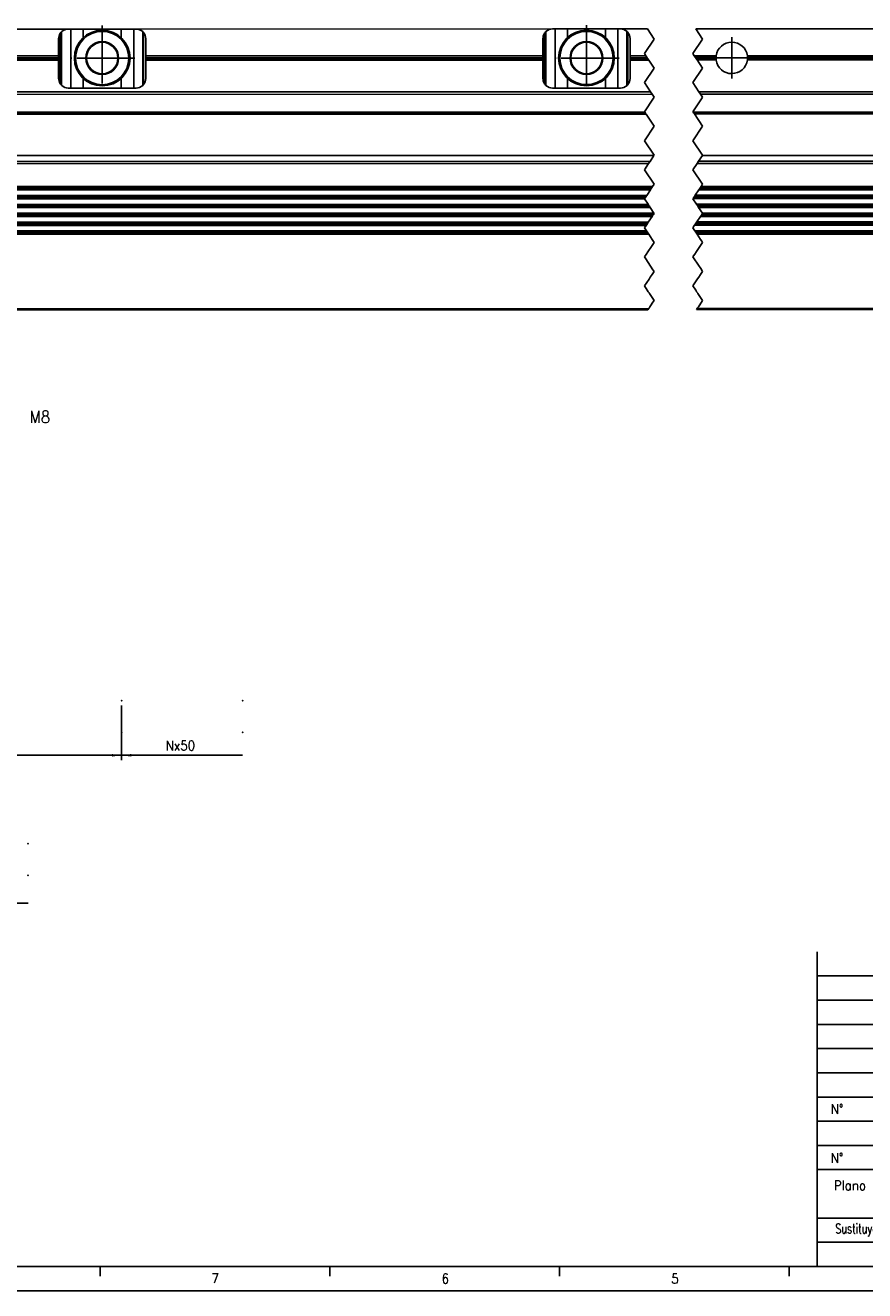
# Model space of a CAD drawing. Header units: millimetres. Extents: x -285 to 1770, y -280 to 203.
# Tile 4 of 29: x -44 to 129, y -217 to 44. Entities that reach past the tile are written whole.
import ezdxf

# ---------------------------------------------------------------- set-up
doc = ezdxf.new("R2010")
doc.units = ezdxf.units.MM
doc.linetypes.add('DOT_CENTER', pattern=[14, 12, -1, 0, -1])
doc.layers.add('1', color=7, linetype='Continuous')
doc.styles.add('CONVERTER_11', font='txt.shx', dxfattribs={"width": 0.9})
doc.styles.add('CONVERTER_13', font='txt.shx', dxfattribs={"width": 0.72})
doc.dimstyles.new('ME10_DIM_10', dxfattribs={"dimtxt": 2, "dimasz": 2, "dimexe": 1, "dimexo": 1, "dimgap": 1, "dimtad": 1, "dimdsep": 46, "dimtxsty": 'CONVERTER_11', "dimsah": 1, "dimcen": 0.09, "dimclrd": 2, "dimclre": 2, "dimclrt": 2, "dimadec": 0, "dimazin": 0, "dimtfac": 1, "dimtdec": 4, "dimtix": 1, "dimtmove": 0, "dimatfit": 3, "dimfxl": 1, "dimtolj": 1, "dimtzin": 0, "dimarcsym": 0})
doc.dimstyles.new('ME10_DIM_11', dxfattribs={"dimtxt": 2, "dimasz": 2, "dimexe": 1, "dimexo": 1, "dimgap": 1, "dimtad": 1, "dimdsep": 46, "dimtxsty": 'CONVERTER_11', "dimsah": 1, "dimcen": 0.09, "dimclrd": 2, "dimclre": 2, "dimclrt": 2, "dimadec": 0, "dimazin": 0, "dimtfac": 1, "dimtdec": 4, "dimtix": 1, "dimtmove": 0, "dimatfit": 3, "dimfxl": 1, "dimtolj": 1, "dimtzin": 0, "dimarcsym": 0})
doc.dimstyles.new('ME10_DIM_12', dxfattribs={"dimtxt": 2, "dimasz": 2, "dimexe": 1, "dimexo": 1, "dimgap": 1, "dimtad": 1, "dimdsep": 46, "dimtxsty": 'CONVERTER_11', "dimsah": 1, "dimcen": 0.09, "dimclrd": 2, "dimclre": 2, "dimclrt": 2, "dimadec": 0, "dimazin": 0, "dimtfac": 1, "dimtdec": 4, "dimtix": 1, "dimtmove": 0, "dimatfit": 3, "dimfxl": 1, "dimtolj": 1, "dimtzin": 0, "dimarcsym": 0})
doc.dimstyles.new('ME10_DIM_13', dxfattribs={"dimtxt": 2, "dimasz": 2, "dimexe": 1, "dimexo": 1, "dimgap": 1, "dimtad": 1, "dimdsep": 46, "dimtxsty": 'CONVERTER_11', "dimsah": 1, "dimcen": 0.09, "dimclrd": 2, "dimclre": 2, "dimclrt": 2, "dimadec": 0, "dimazin": 0, "dimtfac": 1, "dimtdec": 4, "dimtix": 1, "dimtmove": 0, "dimatfit": 3, "dimfxl": 1, "dimtolj": 1, "dimtzin": 0, "dimarcsym": 0})
doc.dimstyles.new('ME10_DIM_14', dxfattribs={"dimtxt": 2, "dimasz": 2, "dimexe": 1, "dimexo": 1, "dimgap": 1, "dimtad": 1, "dimdsep": 46, "dimtxsty": 'CONVERTER_11', "dimsah": 1, "dimcen": 0.09, "dimclrd": 2, "dimclre": 2, "dimclrt": 2, "dimadec": 0, "dimazin": 0, "dimtfac": 1, "dimtdec": 4, "dimtix": 1, "dimtmove": 0, "dimatfit": 3, "dimfxl": 1, "dimtolj": 1, "dimtzin": 0, "dimarcsym": 0})
doc.dimstyles.new('ME10_DIM_15', dxfattribs={"dimtxt": 2, "dimasz": 2, "dimexe": 1, "dimexo": 1, "dimgap": 1, "dimtad": 1, "dimdsep": 46, "dimtxsty": 'CONVERTER_11', "dimsah": 1, "dimcen": 0.09, "dimclrd": 2, "dimclre": 2, "dimclrt": 2, "dimadec": 0, "dimazin": 0, "dimtfac": 1, "dimtdec": 4, "dimtix": 1, "dimtmove": 0, "dimatfit": 3, "dimfxl": 1, "dimtolj": 1, "dimtzin": 0, "dimarcsym": 0})
doc.dimstyles.new('ME10_DIM_16', dxfattribs={"dimtxt": 2, "dimasz": 2, "dimexe": 1, "dimexo": 1, "dimgap": 1, "dimtad": 1, "dimdsep": 46, "dimtxsty": 'CONVERTER_11', "dimsah": 1, "dimcen": 0.09, "dimclrd": 2, "dimclre": 2, "dimclrt": 2, "dimadec": 0, "dimazin": 0, "dimtfac": 1, "dimtdec": 4, "dimtix": 1, "dimtmove": 0, "dimatfit": 3, "dimfxl": 1, "dimtolj": 1, "dimtzin": 0, "dimarcsym": 0})
doc.dimstyles.new('ME10_DIM_17', dxfattribs={"dimtxt": 2, "dimasz": 2, "dimexe": 1, "dimexo": 1, "dimgap": 1, "dimtad": 1, "dimdsep": 46, "dimtxsty": 'CONVERTER_11', "dimsah": 1, "dimcen": 0.09, "dimclrd": 2, "dimclre": 2, "dimclrt": 2, "dimadec": 0, "dimazin": 0, "dimtfac": 1, "dimtdec": 4, "dimtix": 1, "dimtmove": 0, "dimatfit": 3, "dimfxl": 1, "dimtolj": 1, "dimtzin": 0, "dimarcsym": 0})
doc.dimstyles.new('ME10_DIM_18', dxfattribs={"dimtxt": 2, "dimasz": 2, "dimexe": 1, "dimexo": 1, "dimgap": 1, "dimtad": 1, "dimdsep": 46, "dimtxsty": 'CONVERTER_11', "dimsah": 1, "dimcen": 0.09, "dimclrd": 2, "dimclre": 2, "dimclrt": 2, "dimadec": 0, "dimazin": 0, "dimtfac": 1, "dimtdec": 4, "dimtix": 1, "dimtmove": 0, "dimatfit": 3, "dimfxl": 1, "dimtolj": 1, "dimtzin": 0, "dimarcsym": 0})
doc.dimstyles.new('ME10_DIM_19', dxfattribs={"dimtxt": 2, "dimasz": 2, "dimexe": 1, "dimexo": 1, "dimgap": 1, "dimtad": 1, "dimdsep": 46, "dimtxsty": 'CONVERTER_11', "dimsah": 1, "dimcen": 0.09, "dimclrd": 2, "dimclre": 2, "dimclrt": 2, "dimadec": 0, "dimazin": 0, "dimtfac": 1, "dimtdec": 4, "dimtix": 1, "dimtmove": 0, "dimatfit": 3, "dimfxl": 1, "dimtolj": 1, "dimtzin": 0, "dimarcsym": 0})

# ---------------------------------------------------------------- blocks, each defined once
blk = doc.blocks.new('Marco_a2', base_point=(304.21, -212.02))
at = {"layer": '1', "color": 7, "linetype": 'Continuous'}
for p, q in [((119.21, -212.02), (119.21, -147.02)), ((119.21, -182.02), (184.21, -182.02)), ((119.21, -192.02), (304.21, -192.02)), ((119.21, -202.02), (169.21, -202.02)), ((-264.79, -212.02), (304.21, -212.02))]:
    blk.add_line(p, q, dxfattribs=at)
at = {"layer": '1', "color": 2, "linetype": 'Continuous'}
for p, q in [((119.21, -152.02), (304.21, -152.02)), ((119.21, -157.02), (252.21, -157.02)), ((119.21, -162.02), (252.21, -162.02)), ((119.21, -167.02), (252.21, -167.02)), ((119.21, -172.02), (252.21, -172.02)), ((119.21, -177.02), (252.21, -177.02)), ((304.21, -187.02), (119.21, -187.02)), ((119.21, -207.02), (169.21, -207.02)), ((-28.81, -212.02), (-28.81, -214.02)), ((18.61, -212.02), (18.61, -214.02)), ((66.03, -212.02), (66.03, -214.02)), ((113.44, -212.02), (113.44, -214.02)), ((-284.79, -217.02), (309.21, -217.02))]:
    blk.add_line(p, q, dxfattribs=at)
at = {"layer": '1', "color": 2, "char_height": 2}
for s, insert, attachment_point, line_spacing_factor, style in [('N°', (123.33, -179.52), 5, 1.320528, 'CONVERTER_11'), ('N°', (123.33, -189.6), 5, 1.320528, 'CONVERTER_11'), ('Plano N°', (133.54, -195.28), 6, 1.320528, 'CONVERTER_11'), ('Sustituye a:', (134.77, -204.52), 6, 1.320528, 'CONVERTER_13'), ('7', (-5.83, -214.46), 4, 1.20048, 'CONVERTER_11'), ('6', (41.68, -214.53), 4, 1.20048, 'CONVERTER_11'), ('5', (89.09, -214.53), 4, 1.20048, 'CONVERTER_11')]:
    blk.add_mtext(s, dxfattribs=dict(at, insert=insert, attachment_point=attachment_point, line_spacing_factor=line_spacing_factor, style=style))
blk = doc.blocks.new('Top', base_point=(304.21, -212.02))
blk.add_blockref('Marco_a2', (304.21, -212.02))
blk = doc.blocks.new('*D52')
at = {"layer": '1', "color": 2, "linetype": 'Continuous'}
for p, q in [((-79.4, -125.7), (-79.4, -163.29)), ((-69.32, -150.7), (-69.32, -163.29)), ((-79.4, -162.29), (-69.32, -162.29)), ((-69.32, -162.29), (-59.55, -162.29))]:
    blk.add_line(p, q, dxfattribs=at)
at = {"layer": '1', "color": 2}
for points in [[(-77.4, -162.02), (-77.4, -162.55), (-79.4, -162.29)], [(-71.32, -162.55), (-71.32, -162.02), (-69.32, -162.29)]]:
    blk.add_solid(points, dxfattribs=at)
at = {"layer": '1', "color": 2, "insert": (-66.2, -161.29), "char_height": 2, "attachment_point": 7, "rotation": 0.0001, "line_spacing_factor": 0.60024, "style": 'CONVERTER_11'}
blk.add_mtext('10.08', dxfattribs=at)
blk = doc.blocks.new('*D53')
at = {"layer": '1', "color": 2, "linetype": 'Continuous'}
for p, q in [((-99.4, -125.7), (-99.4, -170.89)), ((-89.34, -150.7), (-89.34, -170.89)), ((-99.4, -169.89), (-89.34, -169.89)), ((-89.34, -169.89), (-81.61, -169.89))]:
    blk.add_line(p, q, dxfattribs=at)
at = {"layer": '1', "color": 2}
for points in [[(-97.4, -169.63), (-97.4, -170.16), (-99.4, -169.89)], [(-91.34, -170.16), (-91.34, -169.63), (-89.34, -169.89)]]:
    blk.add_solid(points, dxfattribs=at)
at = {"layer": '1', "color": 2, "insert": (-88.26, -168.89), "char_height": 2, "attachment_point": 7, "rotation": 0.0001, "line_spacing_factor": 0.60024, "style": 'CONVERTER_11'}
blk.add_mtext('10.06', dxfattribs=at)
blk = doc.blocks.new('*D54')
at = {"layer": '1', "color": 2, "linetype": 'Continuous'}
for p, q in [((-119.4, -125.7), (-119.4, -170.89)), ((-109.36, -150.7), (-109.36, -170.89)), ((-127.44, -169.89), (-119.4, -169.89)), ((-119.4, -169.89), (-109.36, -169.89))]:
    blk.add_line(p, q, dxfattribs=at)
at = {"layer": '1', "color": 2}
for points in [[(-117.4, -169.63), (-117.4, -170.16), (-119.4, -169.89)], [(-111.36, -170.16), (-111.36, -169.63), (-109.36, -169.89)]]:
    blk.add_solid(points, dxfattribs=at)
at = {"layer": '1', "color": 2, "insert": (-127.44, -168.89), "char_height": 2, "attachment_point": 7, "rotation": 0.0001, "line_spacing_factor": 0.60024, "style": 'CONVERTER_11'}
blk.add_mtext('10.04', dxfattribs=at)
blk = doc.blocks.new('*D55')
at = {"layer": '1', "color": 2, "linetype": 'Continuous'}
for p, q in [((-139.4, -125.7), (-139.4, -163.29)), ((-129.38, -150.7), (-129.38, -163.29)), ((-147.7, -162.29), (-139.4, -162.29)), ((-139.4, -162.29), (-129.38, -162.29))]:
    blk.add_line(p, q, dxfattribs=at)
at = {"layer": '1', "color": 2}
for points in [[(-137.4, -162.02), (-137.4, -162.55), (-139.4, -162.29)], [(-131.38, -162.55), (-131.38, -162.02), (-129.38, -162.29)]]:
    blk.add_solid(points, dxfattribs=at)
at = {"layer": '1', "color": 2, "insert": (-147.7, -161.29), "char_height": 2, "attachment_point": 7, "rotation": 0.0001, "line_spacing_factor": 0.60024, "style": 'CONVERTER_11'}
blk.add_mtext('10.02', dxfattribs=at)
blk = doc.blocks.new('*D56')
at = {"layer": '1', "color": 2, "linetype": 'Continuous'}
for p, q in [((-59.4, -125.7), (-59.4, -137.95)), ((-43.7, -136.95), (-59.4, -136.95))]:
    blk.add_line(p, q, dxfattribs=at)
at = {"layer": '1', "color": 2}
blk.add_solid([(-57.4, -136.69), (-57.4, -137.22), (-59.4, -136.95)], dxfattribs=at)
at = {"layer": '1', "color": 2, "insert": (-54.95, -135.95), "char_height": 2, "attachment_point": 7, "rotation": 0.0001, "line_spacing_factor": 0.60024, "style": 'CONVERTER_11'}
blk.add_mtext('Nx20', dxfattribs=at)
blk = doc.blocks.new('*D57')
at = {"layer": '1', "color": 2, "linetype": 'Continuous'}
for p, q in [((-24.4, -96.18), (-24.4, -107.43)), ((0.6, -106.43), (-24.4, -106.43))]:
    blk.add_line(p, q, dxfattribs=at)
at = {"layer": '1', "color": 2}
blk.add_solid([(-22.4, -106.17), (-22.4, -106.7), (-24.4, -106.43)], dxfattribs=at)
at = {"layer": '1', "color": 2, "insert": (-15.3, -105.43), "char_height": 2, "attachment_point": 7, "rotation": 0.0001, "line_spacing_factor": 0.60024, "style": 'CONVERTER_11'}
blk.add_mtext('Nx50', dxfattribs=at)
blk = doc.blocks.new('*D58')
at = {"layer": '1', "color": 2, "linetype": 'Continuous'}
for p, q in [((-79.4, -125.7), (-79.4, -137.95)), ((-59.4, -125.7), (-59.4, -137.95)), ((-79.4, -136.95), (-59.4, -136.95))]:
    blk.add_line(p, q, dxfattribs=at)
at = {"layer": '1', "color": 2}
for points in [[(-77.4, -136.69), (-77.4, -137.22), (-79.4, -136.95)], [(-61.4, -137.22), (-61.4, -136.69), (-59.4, -136.95)]]:
    blk.add_solid(points, dxfattribs=at)
at = {"layer": '1', "color": 2, "insert": (-70.9, -135.95), "char_height": 2, "attachment_point": 7, "rotation": 0.0001, "line_spacing_factor": 0.60024, "style": 'CONVERTER_11'}
blk.add_mtext('20', dxfattribs=at)
blk = doc.blocks.new('*D59')
at = {"layer": '1', "color": 2, "linetype": 'Continuous'}
for p, q in [((-99.4, -125.7), (-99.4, -137.95)), ((-79.4, -125.7), (-79.4, -137.95)), ((-99.4, -136.95), (-79.4, -136.95))]:
    blk.add_line(p, q, dxfattribs=at)
at = {"layer": '1', "color": 2}
for points in [[(-97.4, -136.69), (-97.4, -137.22), (-99.4, -136.95)], [(-81.4, -137.22), (-81.4, -136.69), (-79.4, -136.95)]]:
    blk.add_solid(points, dxfattribs=at)
at = {"layer": '1', "color": 2, "insert": (-90.9, -135.95), "char_height": 2, "attachment_point": 7, "rotation": 0.0001, "line_spacing_factor": 0.60024, "style": 'CONVERTER_11'}
blk.add_mtext('20', dxfattribs=at)
blk = doc.blocks.new('*D60')
at = {"layer": '1', "color": 2, "linetype": 'Continuous'}
for p, q in [((-119.4, -125.7), (-119.4, -137.95)), ((-99.4, -125.7), (-99.4, -137.95)), ((-119.4, -136.95), (-99.4, -136.95))]:
    blk.add_line(p, q, dxfattribs=at)
at = {"layer": '1', "color": 2}
for points in [[(-117.4, -136.69), (-117.4, -137.22), (-119.4, -136.95)], [(-101.4, -137.22), (-101.4, -136.69), (-99.4, -136.95)]]:
    blk.add_solid(points, dxfattribs=at)
at = {"layer": '1', "color": 2, "insert": (-110.9, -135.95), "char_height": 2, "attachment_point": 7, "rotation": 0.0001, "line_spacing_factor": 0.60024, "style": 'CONVERTER_11'}
blk.add_mtext('20', dxfattribs=at)
blk = doc.blocks.new('*D61')
at = {"layer": '1', "color": 2, "linetype": 'Continuous'}
for p, q in [((-139.4, -125.7), (-139.4, -137.95)), ((-119.4, -125.7), (-119.4, -137.95)), ((-139.4, -136.95), (-119.4, -136.95))]:
    blk.add_line(p, q, dxfattribs=at)
at = {"layer": '1', "color": 2}
for points in [[(-137.4, -136.69), (-137.4, -137.22), (-139.4, -136.95)], [(-121.4, -137.22), (-121.4, -136.69), (-119.4, -136.95)]]:
    blk.add_solid(points, dxfattribs=at)
at = {"layer": '1', "color": 2, "insert": (-130.9, -135.95), "char_height": 2, "attachment_point": 7, "rotation": 0.0001, "line_spacing_factor": 0.60024, "style": 'CONVERTER_11'}
blk.add_mtext('20', dxfattribs=at)
blk = doc.blocks.new('*D62')
at = {"layer": '1', "color": 2, "linetype": 'Continuous'}
for p, q in [((-74.4, -96.18), (-74.4, -107.43)), ((-24.4, -96.18), (-24.4, -107.43)), ((-74.4, -106.43), (-24.4, -106.43))]:
    blk.add_line(p, q, dxfattribs=at)
at = {"layer": '1', "color": 2}
for points in [[(-72.4, -106.17), (-72.4, -106.7), (-74.4, -106.43)], [(-26.4, -106.7), (-26.4, -106.17), (-24.4, -106.43)]]:
    blk.add_solid(points, dxfattribs=at)
at = {"layer": '1', "color": 2, "insert": (-53.65, -105.43), "char_height": 2, "attachment_point": 7, "rotation": 0.0001, "line_spacing_factor": 0.60024, "style": 'CONVERTER_11'}
blk.add_mtext('50', dxfattribs=at)
blk = doc.blocks.new('*D63')
at = {"layer": '1', "color": 2, "linetype": 'Continuous'}
for p, q in [((-124.4, -96.18), (-124.4, -107.43)), ((-74.4, -96.18), (-74.4, -107.43)), ((-124.4, -106.43), (-74.4, -106.43))]:
    blk.add_line(p, q, dxfattribs=at)
at = {"layer": '1', "color": 2}
for points in [[(-122.4, -106.17), (-122.4, -106.7), (-124.4, -106.43)], [(-76.4, -106.7), (-76.4, -106.17), (-74.4, -106.43)]]:
    blk.add_solid(points, dxfattribs=at)
at = {"layer": '1', "color": 2, "insert": (-103.03, -105.43), "char_height": 2, "attachment_point": 7, "rotation": 0.0001, "line_spacing_factor": 0.60024, "style": 'CONVERTER_11'}
blk.add_mtext('50', dxfattribs=at)
blk = doc.blocks.new('REGLA__36', base_point=(-163.4, -18.42))
at = {"color": 7, "linetype": 'Continuous'}
for p, q in [((-121.4, 43.58), (-35.4, 43.58)), ((-35.4, 43.58), (-34.9, 43.58)), ((-34.9, 43.58), (-32.34, 43.58)), ((-32.34, 43.58), (-24.46, 43.58)), ((-24.46, 43.58), (-21.9, 43.58)), ((-21.9, 43.58), (-21.4, 43.58)), ((-21.4, 43.58), (64.6, 43.59)), ((-20.04, 31.92), (-20.04, 43.04)), ((-19.88, 42.88), (-19.88, 32.09)), ((64.6, 43.59), (65.1, 43.59)), ((65.1, 43.59), (67.66, 43.59)), ((67.66, 43.59), (75.54, 43.59)), ((75.54, 43.59), (78.1, 43.59)), ((78.1, 43.59), (78.6, 43.59)), ((78.6, 43.59), (84.17, 43.59)), ((79.96, 31.93), (79.96, 43.05)), ((80.12, 42.88), (80.12, 32.1)), ((94.16, 43.62), (146.04, 43.62)), ((-37.4, 38.02), (-37.4, 41.58)), ((-19.4, 38.03), (-19.4, 41.58)), ((62.6, 38.03), (62.6, 41.59)), ((80.6, 38.03), (80.6, 41.59)), ((-119.4, 38.02), (-37.4, 38.02)), ((-37.4, 37.14), (-119.4, 37.14)), ((-37.4, 37.14), (-37.4, 38.02)), ((-37.4, 33.38), (-37.4, 37.14)), ((-19.4, 37.14), (-19.4, 38.03)), ((-19.4, 38.03), (62.6, 38.03)), ((62.6, 37.15), (-19.4, 37.14)), ((-19.4, 33.38), (-19.4, 37.14)), ((62.6, 37.15), (62.6, 38.03)), ((62.6, 33.39), (62.6, 37.15)), ((80.6, 37.15), (80.6, 38.03)), ((80.6, 38.03), (83.88, 38.03)), ((80.6, 33.39), (80.6, 37.15)), ((84.47, 37.15), (80.6, 37.15)), ((93.86, 38.06), (98.38, 38.06)), ((98.38, 37.18), (94.45, 37.18)), ((104.82, 38.06), (133.38, 38.06)), ((104.82, 37.18), (133.38, 37.18)), ((-35.4, 31.38), (-34.9, 31.38)), ((-32.34, 31.38), (-34.9, 31.38)), ((-32.34, 31.38), (-24.46, 31.38)), ((-21.9, 31.38), (-24.46, 31.38)), ((-21.4, 31.38), (-21.9, 31.38)), ((64.6, 31.39), (65.1, 31.39)), ((67.66, 31.39), (65.1, 31.39)), ((67.66, 31.39), (75.54, 31.39)), ((78.1, 31.39), (75.54, 31.39)), ((78.6, 31.39), (78.1, 31.39)), ((84.84, 30.59), (-151.1, 30.58)), ((146.71, 30.62), (94.82, 30.62)), ((-151.1, 26.17), (83.78, 26.19)), ((93.76, 26.21), (145.64, 26.22)), ((-147.03, 26), (83.89, 26.01)), ((93.88, 26.04), (145.76, 26.04)), ((-152.9, 17.44), (85.54, 17.46)), ((95.56, 17.48), (147.45, 17.49)), ((85.26, 11.04), (-151.1, 11.02)), ((147.17, 11.07), (95.28, 11.06)), ((-151.1, 10.34), (84.8, 10.35)), ((84.04, 9.2), (-151.1, 9.19)), ((-151.1, 8.5), (83.58, 8.52)), ((93.6, 8.55), (145.49, 8.55)), ((145.94, 9.23), (94.05, 9.23)), ((94.82, 10.38), (146.71, 10.38)), ((-151.1, 7.35), (84.32, 7.37)), ((-151.1, 6.67), (84.78, 6.69)), ((85.54, 5.54), (-151.1, 5.52)), ((94.3, 7.4), (146.19, 7.4)), ((94.76, 6.71), (146.64, 6.72)), ((147.41, 5.57), (95.53, 5.56)), ((-151.1, 4.84), (85.14, 4.85)), ((84.37, 3.7), (-151.1, 3.69)), ((-151.1, 3.01), (83.92, 3.02)), ((93.93, 3.05), (145.82, 3.05)), ((146.28, 3.73), (94.39, 3.73)), ((95.16, 4.88), (147.05, 4.88)), ((83.99, 1.87), (-151.1, 1.86)), ((84.44, 1.19), (-151.1, 1.17)), ((145.86, 1.9), (93.97, 1.9)), ((146.31, 1.22), (94.43, 1.21)), ((-151.1, -14.42), (84.3, -14.41)), ((146.2, -14.38), (94.31, -14.38))]:
    blk.add_line(p, q, dxfattribs=at)
at = {"color": 3, "linetype": 'Continuous'}
for p, q in [((-37.07, 42.69), (-37.07, 32.28)), ((-36.77, 31.92), (-36.77, 43.04)), ((-34.9, 31.38), (-34.9, 43.58)), ((-32.34, 41.77), (-32.34, 43.58)), ((-24.46, 41.77), (-24.46, 43.58)), ((-21.9, 31.38), (-21.9, 43.58)), ((62.93, 32.28), (62.93, 42.7)), ((63.23, 31.93), (63.23, 43.05)), ((65.1, 31.39), (65.1, 43.59)), ((67.66, 41.78), (67.66, 43.59)), ((75.54, 41.78), (75.54, 43.59)), ((78.1, 31.39), (78.1, 43.59)), ((-119.4, 37.65), (-37.4, 37.65)), ((-119.4, 37.51), (-37.4, 37.51)), ((-19.4, 37.65), (62.6, 37.66)), ((-19.4, 37.51), (62.6, 37.52)), ((80.6, 37.66), (84.13, 37.66)), ((80.6, 37.52), (84.22, 37.52)), ((94.11, 37.69), (98.35, 37.69)), ((94.2, 37.55), (98.35, 37.55)), ((104.85, 37.69), (133.35, 37.69)), ((104.85, 37.55), (133.35, 37.55)), ((-32.34, 31.38), (-32.34, 33.4)), ((-24.46, 31.38), (-24.46, 33.4)), ((67.66, 31.39), (67.66, 33.4)), ((75.54, 31.39), (75.54, 33.4)), ((85.17, 30.09), (-151.1, 30.08)), ((147.04, 30.12), (95.16, 30.12)), ((-151.1, 26.37), (83.64, 26.39)), ((93.63, 26.41), (145.51, 26.42)), ((93.81, 26.14), (145.69, 26.15)), ((-146.92, 26.1), (83.82, 26.12)), ((-152.9, 16.22), (84.72, 16.23)), ((-151.1, 15.75), (84.41, 15.77)), ((94.43, 15.79), (146.32, 15.8)), ((94.74, 16.26), (146.63, 16.26)), ((85.08, 10.77), (-151.1, 10.75)), ((84.99, 10.62), (-151.1, 10.61)), ((146.89, 10.65), (95, 10.65)), ((146.99, 10.8), (95.1, 10.79)), ((83.86, 8.93), (-151.1, 8.92)), ((83.76, 8.79), (-151.1, 8.78)), ((145.67, 8.82), (93.78, 8.82)), ((145.76, 8.96), (93.87, 8.96)), ((84.5, 7.1), (-151.1, 7.08)), ((84.6, 6.96), (-151.1, 6.94)), ((85.41, 5.27), (-151.1, 5.25)), ((146.37, 7.13), (94.49, 7.13)), ((146.46, 6.99), (94.58, 6.98)), ((147.32, 5.3), (95.43, 5.29)), ((85.32, 5.13), (-151.1, 5.11)), ((84.19, 3.43), (-151.1, 3.42)), ((84.1, 3.29), (-151.1, 3.28)), ((146, 3.32), (94.11, 3.32)), ((146.1, 3.46), (94.21, 3.46)), ((147.23, 5.15), (95.34, 5.15)), ((84.17, 1.6), (-151.1, 1.58)), ((84.26, 1.46), (-151.1, 1.44)), ((146.04, 1.63), (94.15, 1.63)), ((146.13, 1.49), (94.25, 1.49)), ((-151.1, -14.22), (84.43, -14.21)), ((94.45, -14.18), (146.34, -14.18))]:
    blk.add_line(p, q, dxfattribs=at)
at = {"color": 2, "linetype": 'DOT_CENTER'}
for p, q in [((84.17, 43.59), (85.57, 41.5)), ((95.57, 41.5), (94.16, 43.62)), ((85.57, 41.5), (83.57, 38.5)), ((93.57, 38.5), (95.57, 41.5)), ((83.57, 38.5), (83.88, 38.03)), ((84.13, 37.66), (83.88, 38.03)), ((84.13, 37.66), (84.22, 37.52)), ((84.47, 37.15), (84.22, 37.52)), ((84.47, 37.15), (85.57, 35.5)), ((93.86, 38.06), (93.57, 38.5)), ((93.86, 38.06), (94.11, 37.69)), ((94.2, 37.55), (94.11, 37.69)), ((94.2, 37.55), (94.45, 37.18)), ((95.57, 35.5), (94.45, 37.18)), ((85.57, 35.5), (83.57, 32.5)), ((93.57, 32.5), (95.57, 35.5)), ((83.57, 32.5), (84.84, 30.59)), ((94.82, 30.62), (93.57, 32.5)), ((85.45, 29.32), (83.57, 26.5)), ((85.17, 30.09), (84.84, 30.59)), ((85.17, 30.09), (85.57, 29.5)), ((85.57, 29.5), (85.45, 29.32)), ((93.57, 26.5), (95.47, 29.35)), ((94.82, 30.62), (95.16, 30.12)), ((95.57, 29.5), (95.16, 30.12)), ((95.47, 29.35), (95.57, 29.5)), ((83.57, 26.5), (83.64, 26.39)), ((83.78, 26.19), (83.64, 26.39)), ((83.78, 26.19), (83.82, 26.12)), ((93.63, 26.41), (93.57, 26.5)), ((93.76, 26.21), (93.63, 26.41)), ((93.81, 26.14), (93.76, 26.21)), ((93.81, 26.14), (93.88, 26.04)), ((83.89, 26.01), (83.82, 26.12)), ((83.89, 26.01), (85.57, 23.5)), ((95.57, 23.5), (93.88, 26.04)), ((85.57, 23.5), (83.57, 20.5)), ((93.57, 20.5), (95.57, 23.5)), ((83.57, 20.5), (85.57, 17.5)), ((95.57, 17.5), (93.57, 20.5)), ((84.41, 15.77), (83.57, 14.5)), ((84.41, 15.77), (84.72, 16.23)), ((84.72, 16.23), (85.54, 17.46)), ((85.57, 17.5), (85.54, 17.46)), ((93.57, 14.5), (94.43, 15.79)), ((94.74, 16.26), (94.43, 15.79)), ((95.56, 17.48), (94.74, 16.26)), ((95.56, 17.48), (95.57, 17.5)), ((83.57, 14.5), (85.57, 11.5)), ((95.57, 11.5), (93.57, 14.5)), ((84.99, 10.62), (84.8, 10.35)), ((85.08, 10.77), (84.99, 10.62)), ((85.26, 11.04), (85.08, 10.77)), ((85.57, 11.5), (85.26, 11.04)), ((94.82, 10.38), (95, 10.65)), ((95, 10.65), (95.1, 10.79)), ((95.1, 10.79), (95.28, 11.06)), ((95.28, 11.06), (95.57, 11.5)), ((83.58, 8.52), (83.57, 8.5)), ((83.57, 8.5), (84.32, 7.37)), ((83.76, 8.79), (83.58, 8.52)), ((83.86, 8.93), (83.76, 8.79)), ((84.04, 9.2), (83.86, 8.93)), ((84.8, 10.35), (84.04, 9.2)), ((93.57, 8.5), (93.6, 8.55)), ((94.3, 7.4), (93.57, 8.5)), ((93.6, 8.55), (93.78, 8.82)), ((93.78, 8.82), (93.87, 8.96)), ((93.87, 8.96), (94.05, 9.23)), ((94.05, 9.23), (94.82, 10.38)), ((84.32, 7.37), (84.5, 7.1)), ((84.5, 7.1), (84.6, 6.96)), ((84.6, 6.96), (84.78, 6.69)), ((84.78, 6.69), (85.54, 5.54)), ((85.41, 5.27), (85.32, 5.13)), ((85.57, 5.5), (85.41, 5.27)), ((85.54, 5.54), (85.57, 5.5)), ((94.49, 7.13), (94.3, 7.4)), ((94.58, 6.98), (94.49, 7.13)), ((94.76, 6.71), (94.58, 6.98)), ((95.53, 5.56), (94.76, 6.71)), ((95.34, 5.15), (95.43, 5.29)), ((95.43, 5.29), (95.57, 5.5)), ((95.57, 5.5), (95.53, 5.56)), ((83.92, 3.02), (83.57, 2.5)), ((84.1, 3.29), (83.92, 3.02)), ((84.19, 3.43), (84.1, 3.29)), ((84.37, 3.7), (84.19, 3.43)), ((85.14, 4.85), (84.37, 3.7)), ((85.32, 5.13), (85.14, 4.85)), ((93.57, 2.5), (93.93, 3.05)), ((93.93, 3.05), (94.11, 3.32)), ((94.11, 3.32), (94.21, 3.46)), ((94.21, 3.46), (94.39, 3.73)), ((94.39, 3.73), (95.16, 4.88)), ((95.16, 4.88), (95.34, 5.15)), ((83.57, 2.5), (83.99, 1.87)), ((83.99, 1.87), (84.17, 1.6)), ((84.17, 1.6), (84.23, 1.51)), ((84.23, 1.51), (84.26, 1.46)), ((84.26, 1.46), (84.44, 1.19)), ((84.44, 1.19), (85.17, 0.1)), ((85.17, 0.1), (85.43, -0.3)), ((93.97, 1.9), (93.57, 2.5)), ((94.15, 1.63), (93.97, 1.9)), ((94.21, 1.53), (94.15, 1.63)), ((94.25, 1.49), (94.21, 1.53)), ((94.43, 1.21), (94.25, 1.49)), ((95.15, 0.12), (94.43, 1.21)), ((95.42, -0.27), (95.15, 0.12)), ((85.14, -1.15), (84.15, -2.62)), ((85.57, -0.5), (85.14, -1.15)), ((85.43, -0.3), (85.57, -0.5)), ((94.17, -2.6), (94.08, -2.73)), ((94.17, -2.6), (95.15, -1.12)), ((95.15, -1.12), (95.57, -0.5)), ((95.57, -0.5), (95.42, -0.27)), ((84.06, -2.76), (83.57, -3.5)), ((83.57, -3.5), (83.71, -3.71)), ((83.71, -3.71), (83.84, -3.91)), ((83.84, -3.91), (85.33, -6.15)), ((84.15, -2.62), (84.06, -2.76)), ((93.57, -3.5), (94.08, -2.73)), ((93.69, -3.68), (93.57, -3.5)), ((93.69, -3.68), (93.82, -3.88)), ((95.32, -6.12), (93.82, -3.88)), ((84.78, -7.69), (84.53, -8.06)), ((85.14, -7.15), (84.78, -7.69)), ((85.57, -6.5), (85.14, -7.15)), ((85.33, -6.15), (85.38, -6.22)), ((85.38, -6.22), (85.51, -6.41)), ((85.51, -6.41), (85.57, -6.5)), ((94.55, -8.03), (94.79, -7.66)), ((94.79, -7.66), (95.16, -7.12)), ((95.16, -7.12), (95.57, -6.5)), ((95.36, -6.19), (95.32, -6.12)), ((95.49, -6.38), (95.36, -6.19)), ((95.57, -6.5), (95.49, -6.38)), ((84.53, -8.06), (83.57, -9.5)), ((83.57, -9.5), (84.16, -10.39)), ((84.16, -10.39), (84.35, -10.68)), ((93.57, -9.5), (94.55, -8.03)), ((94.15, -10.37), (93.57, -9.5)), ((94.15, -10.37), (94.34, -10.65)), ((84.35, -10.68), (84.37, -10.7)), ((84.37, -10.7), (84.53, -10.94)), ((84.53, -10.94), (84.59, -11.03)), ((84.59, -11.03), (84.63, -11.08)), ((84.63, -11.08), (85.57, -12.5)), ((85.33, -12.86), (84.83, -13.61)), ((85.57, -12.5), (85.33, -12.86)), ((94.34, -10.65), (94.35, -10.68)), ((94.51, -10.91), (94.35, -10.68)), ((94.51, -10.91), (94.57, -11)), ((94.61, -11.06), (94.57, -11)), ((95.57, -12.5), (94.61, -11.06)), ((94.85, -13.58), (95.35, -12.83)), ((95.35, -12.83), (95.57, -12.5)), ((84.3, -14.41), (84.43, -14.21)), ((84.53, -14.06), (84.43, -14.21)), ((84.7, -13.81), (84.53, -14.06)), ((84.83, -13.61), (84.7, -13.81)), ((94.45, -14.18), (94.31, -14.38)), ((94.45, -14.18), (94.55, -14.03)), ((94.55, -14.03), (94.71, -13.78)), ((94.71, -13.78), (94.85, -13.58))]:
    blk.add_line(p, q, dxfattribs=at)
at = {"color": 7, "linetype": 'Continuous'}
for centre, radius in [((-28.4, 37.58), 5.75), ((-28.4, 37.58), 5.5), ((71.6, 37.59), 5.75), ((71.6, 37.59), 5.5), ((-28.4, 37.58), 3.4), ((-28.4, 37.58), 3.25), ((71.6, 37.59), 3.4), ((71.6, 37.59), 3.25)]:
    blk.add_circle(centre, radius, dxfattribs=at)
for centre, radius, start, end in [((-35.4, 41.58), 2, 146.4466, 180.0039), ((-35.4, 41.58), 2, 133.1086, 146.4466), ((-35.4, 41.58), 2, 90.0039, 133.1086), ((-21.4, 41.58), 2, 46.8992, 90.0039), ((-21.4, 41.58), 2, 40.3188, 46.8992), ((-21.4, 41.58), 2, 0.0039, 40.3188), ((64.6, 41.59), 2, 146.4466, 180.0039), ((64.6, 41.59), 2, 133.1086, 146.4466), ((64.6, 41.59), 2, 90.0039, 133.1086), ((78.6, 41.59), 2, 46.8992, 90.0039), ((78.6, 41.59), 2, 40.3188, 46.8992), ((78.6, 41.59), 2, 0.0039, 40.3188), ((101.6, 37.62), 3.25, 7.81, 172.1977), ((101.6, 37.62), 3.25, 172.1977, 178.7572), ((101.6, 37.62), 3.25, 178.7572, 181.2506), ((101.6, 37.62), 3.25, 181.2506, 187.81), ((101.6, 37.62), 3.25, 187.81, 352.1977), ((101.6, 37.62), 3.25, 1.2506, 7.81), ((101.6, 37.62), 3.25, 352.1977, 358.7572), ((101.6, 37.62), 3.25, 358.7572, 1.2506), ((-35.4, 33.38), 2, 180.0039, 213.5612), ((-35.4, 33.38), 2, 213.5612, 226.8992), ((-35.4, 33.38), 2, 226.8992, 270.0039), ((-21.4, 33.38), 2, 270.0039, 313.1086), ((-21.4, 33.38), 2, 313.1086, 319.689), ((-21.4, 33.38), 2, 319.689, 0.0039), ((64.6, 33.39), 2, 180.0039, 213.5612), ((64.6, 33.39), 2, 213.5612, 226.8992), ((64.6, 33.39), 2, 226.8992, 270.0039), ((78.6, 33.39), 2, 270.0039, 313.1086), ((78.6, 33.39), 2, 313.1086, 319.689), ((78.6, 33.39), 2, 319.689, 0.0039)]:
    blk.add_arc(centre, radius, start, end, dxfattribs=at)
at = {"layer": '1', "color": 2, "linetype": 'DOT_CENTER'}
for p, q in [((-28.4, 44.33), (-28.4, 30.83)), ((71.6, 44.34), (71.6, 30.84)), ((101.6, 41.87), (101.6, 33.37)), ((-21.65, 37.58), (-35.15, 37.58)), ((78.35, 37.59), (64.85, 37.59)), ((105.85, 37.62), (97.35, 37.62))]:
    blk.add_line(p, q, dxfattribs=at)
blk = doc.blocks.new('Regla_G2_cm1140__37', base_point=(-163.4, -41.42))
blk.add_blockref('REGLA__36', (-163.4, -18.42))
blk = doc.blocks.new('A__38', base_point=(17, 1))
at = {"layer": '1', "color": 7}
for p in [(-24.398, -101.698), (0.602, -101.698), (-43.693, -131.217)]:
    blk.add_point(p, dxfattribs=at)
blk.add_blockref('Regla_G2_cm1140__37', (-163.401, -41.424))
at = {"layer": '1', "color": 2, "style": 'CONVERTER_11', "width": 0.9}
blk.add_text('M8', height=2.5, dxfattribs=at).set_placement((-43.386, -37.783))
blk = doc.blocks.new('A__1', base_point=(-105.42, -133.038))
at = {"layer": '1', "color": 7}
for p in [(-124.405, -95.183), (-74.405, -95.183), (-24.405, -95.183), (0.595, -95.183), (-144.405, -124.712), (-139.405, -124.701), (-119.405, -124.701), (-99.405, -124.701), (-79.405, -124.701), (-59.405, -124.701), (-43.701, -124.701), (-129.385, -149.701), (-109.365, -149.701), (-89.345, -149.701), (-69.325, -149.701)]:
    blk.add_point(p, dxfattribs=at)
at = {"layer": '1'}
for name in ['*D57', '*D56']:
    blk.add_blockref(name, (0, 0), dxfattribs=at)
at = {"layer": '1', "color": 2, "char_height": 3.5, "line_spacing_factor": 1.320528, "style": 'CONVERTER_11'}
for s, insert, attachment_point in [('Io CODIFICADO\\PINCREMENTAL Io', (-211.435, -112.034), 7), ('Io CODIFICADO\\PDISTANCE-CODED Io', (-185.357, -136.954), 5)]:
    blk.add_mtext(s, dxfattribs=dict(at, insert=insert, attachment_point=attachment_point))
at = {"layer": '1'}
for base, p1, p2, dimstyle, picture, middle in [((-124.405, -106.433), (-74.405, -95.183), (-124.405, -95.183), 'ME10_DIM_19', '*D63', (-101.532, -104.433)), ((-74.405, -106.433), (-24.405, -95.183), (-74.405, -95.183), 'ME10_DIM_18', '*D62', (-52.146, -104.433)), ((-139.405, -162.286), (-129.385, -149.701), (-139.405, -124.701), 'ME10_DIM_13', '*D55', (-144.375, -160.286)), ((-119.405, -169.892), (-109.365, -149.701), (-119.405, -124.701), 'ME10_DIM_12', '*D54', (-124.119, -167.892)), ((-99.405, -169.892), (-89.345, -149.701), (-99.405, -124.701), 'ME10_DIM_11', '*D53', (-84.931, -167.892)), ((-79.405, -162.286), (-69.325, -149.701), (-79.405, -124.701), 'ME10_DIM_10', '*D52', (-62.873, -160.286))]:
    dim = blk.add_linear_dim(base=base, p1=p1, p2=p2, dimstyle=dimstyle, dxfattribs=at)
    dim.commit()
    dim.dimension.update_dxf_attribs({"geometry": picture, "text_midpoint": middle, "text_rotation": 0.00014})
for p1, p2, dimstyle, picture, middle in [((-119.405, -124.701), (-139.405, -124.701), 'ME10_DIM_17', '*D61', (-129.405, -134.954)), ((-99.405, -124.701), (-119.405, -124.701), 'ME10_DIM_16', '*D60', (-109.405, -134.954)), ((-79.405, -124.701), (-99.405, -124.701), 'ME10_DIM_15', '*D59', (-89.405, -134.954)), ((-59.405, -124.701), (-79.405, -124.701), 'ME10_DIM_14', '*D58', (-69.405, -134.954))]:
    dim = blk.add_aligned_dim(p1=p1, p2=p2, distance=12.252, dimstyle=dimstyle, dxfattribs=at)
    dim.commit()
    dim.dimension.update_dxf_attribs({"geometry": picture, "text_midpoint": middle, "text_rotation": 0.00014})
blk = doc.blocks.new('240', base_point=(-105, -138.27))
at = {"layer": '1', "color": 7, "linetype": 'Continuous'}
blk.add_line((-144.4, -95.46), (-144.41, -124.71), dxfattribs=at)
blk.add_blockref('A__1', (-105.42, -133.04))
blk = doc.blocks.new('Pegar1', base_point=(-105, -137.272))
at = {"layer": '1'}
blk.add_blockref('240', (-105, -138.272), dxfattribs=at)

msp = doc.modelspace()

# ---------------------------------------------------------------- block references
for name, p in [('Top', (304.21, -212.02)), ('A__38', (17, 1)), ('Pegar1', (-105, -137.27))]:
    msp.add_blockref(name, p)

doc.saveas('drawing.dxf')
